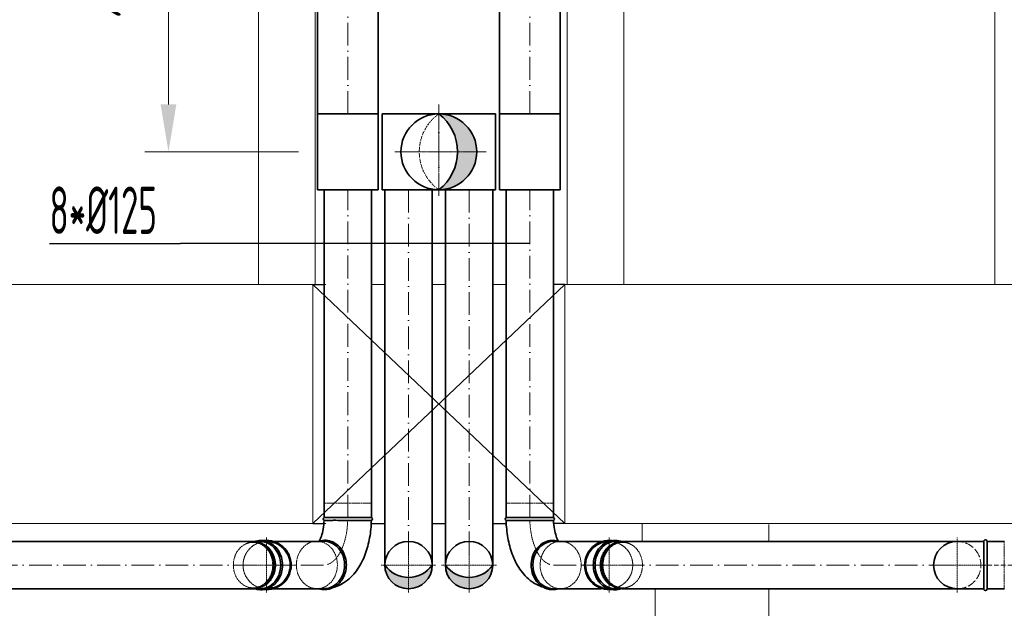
# Model space of a CAD drawing. Header units: millimetres. Extents: x 8221 to 89444, y -105166 to -5578.
# Tile 85 of 118: x 46890 to 49489, y -42916 to -41364. Entities that reach past the tile are written whole.
import ezdxf

# ---------------------------------------------------------------- set-up
doc = ezdxf.new("R2010")
doc.units = ezdxf.units.MM
for name, pattern in [('ACAD_ISO02W100', [15, 12, -3]), ('ACAD_ISO10W100', [18, 12, -3, 0, -3]), ('phl_thick', [0])]:
    doc.linetypes.add(name, pattern=pattern)
for name, color, linetype, lineweight in [('UT_KOTY - DIMENZE', 7, 'Continuous', 5), ('VZT_01 SUP (PŘÍVOD) - OBRYS', 5, 'Continuous', 35), ('VZT_02 SUP (PŘÍVOD) - OSA', 5, 'ACAD_ISO10W100', 5), ('VZT_04 SUP (PŘÍVOD) - SKRYTÉ', 5, 'ACAD_ISO02W100', 5), ('VZT_05 ETA (ODVOD) - OBRYS', 6, 'Continuous', 35), ('VZT_06 ETA (ODVOD) - OSA', 6, 'ACAD_ISO10W100', 5), ('VZT_08 ETA (ODVOD) - SKRYTÉ', 6, 'ACAD_ISO02W100', 5), ('VZT_0A SUP (PŘÍVOD)', 5, 'Continuous', 35), ('VZT_0B ETA (ODVOD)', 6, 'Continuous', 35), ('VZT_50 POPIS - OBECNE', 7, 'Continuous', 13), ('VZT_60_KOTY - DIMENZE', 7, 'Continuous', 5)]:
    doc.layers.add(name, color=color, linetype=linetype, lineweight=lineweight)
doc.layers.add('VZT_03 SUP (PŘÍVOD) - NETISK', color=8, linetype='ACAD_ISO02W100', lineweight=5, plot=False)
doc.styles.add('EVORA_125', font='isocp.shx', dxfattribs={"width": 0.6, "height": 125})
doc.styles.add('ISOCP 2.5', font='isocp.shx', dxfattribs={"width": 0.6, "height": 2.5})

msp = doc.modelspace()

# ---------------------------------------------------------------- hatches: boundary and pattern name
at = {"layer": 'VZT_05 ETA (ODVOD) - OBRYS'}
h = msp.add_hatch(color=256, dxfattribs=at)
h.dxf.hatch_style = 1
h.paths.add_polyline_path([(47996.3, -41612.4, -0.233094), (48045.8, -41711.9), (48096.3, -41711.8, 0.412533)])
h.paths.add_polyline_path([(48096.3, -41712.4, 0.001435), (48096.3, -41711.8), (48045.8, -41711.9, -0.235167), (47996.3, -41812.4, 0.414214)])
h = msp.add_hatch(color=256, dxfattribs=at)
h.dxf.hatch_style = 1
h.paths.add_polyline_path([(47853.8, -42802.4, 0.242708), (47916.3, -42834.7), (47916.3, -42864.9, -0.414214)])
h.paths.add_polyline_path([(47916.3, -42864.9), (47916.3, -42834.7, 0.242708), (47978.8, -42802.4, -0.414214)])
h = msp.add_hatch(color=256, dxfattribs=at)
h.dxf.hatch_style = 1
h.paths.add_polyline_path([(48138.8, -42802.4, -0.242708), (48076.3, -42834.7), (48076.3, -42864.9, 0.414214)])
h.paths.add_polyline_path([(48076.3, -42864.9), (48076.3, -42834.7, -0.242708), (48013.8, -42802.4, 0.414214)])

# ---------------------------------------------------------------- linework, layer by layer
at = {"color": 8}
for p, q in [((47663.8, -42062.4), (47693.8, -42062.4)), ((48328.8, -42062.4), (48298.8, -42062.4)), ((47663.8, -42692.4), (47693.8, -42692.4)), ((47818.8, -42692.4), (47853.8, -42692.4)), ((47978.8, -42692.4), (48013.8, -42692.4)), ((48138.8, -42692.4), (48173.8, -42692.4)), ((48328.8, -42692.4), (48298.8, -42692.4))]:
    msp.add_line(p, q, dxfattribs=at)
for centre in [(47916.3, -42802.4), (48076.3, -42802.4)]:
    msp.add_circle(centre, 62.5)
at = {"layer": 'UT_KOTY - DIMENZE'}
for p, q in [((47282.6, -41587.4), (47282.6, -40387.4)), ((47626.3, -41712.4), (47220.1, -41712.4))]:
    msp.add_line(p, q, dxfattribs=at)
msp.add_solid([(47261.7, -41587.4), (47303.4, -41587.4), (47282.6, -41712.4)], dxfattribs=at)
at = {"layer": 'VZT_01 SUP (PŘÍVOD) - OBRYS'}
for p, q in [((47693.4, -42676.9), (47810, -42676.9)), ((47810, -42676.9), (47818.4, -42676.9)), ((48182.3, -42677.1), (48173.9, -42677.1)), ((48298.9, -42677.1), (48182.3, -42677.1)), ((49443.8, -42864.9), (49443.8, -42739.9)), ((49443.8, -42739.9), (49489.3, -42739.9)), ((49443.8, -42864.9), (49489.3, -42864.9))]:
    msp.add_line(p, q, dxfattribs=at)
for points in [[(47676.3, -41069.4), (47676.3, -41612.4)], [(47836.3, -41069.4), (47836.3, -41612.4)], [(48156.3, -41069.4), (48156.3, -41612.4)], [(48316.3, -41069.4), (48316.3, -41612.4)], [(47693.8, -41812.4), (47693.8, -42676.9)], [(47818.8, -41812.4), (47818.8, -42676.9)], [(48173.8, -41812.4), (48173.8, -42677.1)], [(48298.8, -41812.4), (48298.8, -42677.1)], [(47516, -42739.9), (45653.1, -42739.9)], [(47693.4, -42739.9), (47541.8, -42739.9)], [(48425.1, -42739.9), (48298.8, -42739.9)], [(49364.8, -42739.9), (48479.2, -42739.9)], [(49434.8, -42739.9), (49364.8, -42739.9)], [(49434.8, -42864.9), (49434.8, -42739.9)], [(49443.8, -42864.9), (49443.8, -42739.9)], [(47516, -42864.9), (45653.1, -42864.9)], [(47693.4, -42864.9), (47541.8, -42864.9)], [(48425.1, -42864.9), (48298.8, -42864.9)], [(49364.8, -42864.9), (48479.2, -42864.9)], [(49434.8, -42864.9), (49364.8, -42864.9)]]:
    msp.add_lwpolyline(points, dxfattribs=at)
for centre, radius, start, end in [((47695.1, -42680.7), 4.17, 113.4678, 244.2092), ((47816.7, -42680.7), 4.17, 292.0558, 66.5322), ((48175.6, -42680.9), 4.17, 113.4678, 247.9442), ((48297.3, -42680.9), 4.17, 295.7908, 66.5322), ((47541.6, -42802.4), 65, 0, 96.9881), ((48446.2, -42802.4), 65, 83.0119, 180), ((49364.8, -42802.4), 62.5, 90, 270), ((49439.3, -42739.9), 4.5, 0, 180), ((47541.6, -42802.4), 65, 263.0119, 0), ((48446.2, -42802.4), 65, 180, 276.9881), ((49439.3, -42864.9), 4.5, 180, 0)]:
    msp.add_arc(centre, radius, start, end, dxfattribs=at)
for centre, major_axis, start_param, end_param in [((47524.8, -42802.4), (0, 62.5), -1.570796, 0.220218), ((48298.9, -42802.1), (0, 62.5), 0, 3.141593), ((48462.9, -42802.4), (0, 62.5), -0.220218, 1.570796), ((47524.8, -42802.4), (0, -62.5), -0.220218, 1.570796), ((48462.9, -42802.4), (0, -62.5), -1.570796, 0.220218)]:
    msp.add_ellipse(centre, major_axis=major_axis, ratio=0.866025, start_param=start_param, end_param=end_param, dxfattribs=at)
at = {"layer": 'VZT_01 SUP (PŘÍVOD) - OBRYS', "extrusion": (1.57529e-15, 1.05753e-31, -1)}
msp.add_ellipse((47693.4, -42801.9), major_axis=(0, 62.5), ratio=0.866025, start_param=0, end_param=3.141593, dxfattribs=at)
at = {"layer": 'VZT_01 SUP (PŘÍVOD) - OBRYS'}
for points, knots in [([(47693.2, -42684.5), (47692.9, -42692.4), (47692.1, -42700.1), (47689.7, -42714.1), (47688.1, -42720.5), (47684.7, -42730.8), (47682.9, -42734.9), (47681.2, -42738.4), (47681, -42738.7), (47680.8, -42739)], [4.7934712, 4.7934712, 4.7934712, 4.7934712, 5.0471721, 5.0471721, 5.2909468, 5.2909468, 5.5134466, 5.5134466, 5.5391667, 5.5391667, 5.5391667, 5.5391667]), ([(47693.2, -42684.5), (47693.2, -42684.5), (47693.7, -42684.5), (47696.4, -42684.4), (47699.6, -42684.4), (47706.9, -42684.4), (47709.9, -42684.4), (47716.7, -42684.3), (47720.4, -42684.3), (47724.4, -42684.3)], [328.698029, 328.698029, 328.698029, 328.698029, 342.047595, 342.047595, 366.604035, 366.604035, 380.416017, 380.416017, 394.28347, 394.28347, 394.28347, 394.28347]), ([(47818.3, -42684.6), (47817.9, -42700), (47816.4, -42715.4), (47811, -42745.2), (47807.2, -42759.7), (47796.9, -42787.4), (47790.4, -42800.6), (47773.7, -42825.1), (47763.4, -42836.6), (47741.2, -42852.2), (47731, -42857.4), (47719.6, -42860.7)], [4.761665, 4.761665, 4.761665, 4.761665, 5.057722, 5.057722, 5.353779, 5.353779, 5.649836, 5.649836, 5.945892, 5.945892, 6.140033, 6.140033, 6.140033, 6.140033]), ([(47724.4, -42684.3), (47731.4, -42684.3), (47739.1, -42684.4), (47755.2, -42684.4), (47763.3, -42684.4), (47779.1, -42684.5), (47786.5, -42684.5), (47799.6, -42684.5), (47805.2, -42684.5), (47813.6, -42684.6), (47816.4, -42684.6), (47818.1, -42684.6), (47818.3, -42684.6), (47818.3, -42684.6)], [0, 0, 0, 0, 24.235852, 24.235852, 48.531845, 48.531845, 73.024415, 73.024415, 97.570898, 97.570898, 122.078339, 122.078339, 131.525971, 131.525971, 131.525971, 131.525971]), ([(48267.9, -42684.5), (48260.9, -42684.5), (48253.2, -42684.5), (48237.2, -42684.6), (48229, -42684.6), (48213.3, -42684.7), (48205.8, -42684.7), (48192.7, -42684.7), (48187.2, -42684.7), (48178.8, -42684.8), (48176, -42684.8), (48174.3, -42684.8), (48174, -42684.8), (48174, -42684.8)], [0, 0, 0, 0, 24.235852, 24.235852, 48.531845, 48.531845, 73.024415, 73.024415, 97.570898, 97.570898, 122.078339, 122.078339, 131.525971, 131.525971, 131.525971, 131.525971]), ([(48174, -42684.8), (48174.4, -42700.2), (48175.9, -42715.5), (48181.3, -42745.4), (48185.1, -42759.9), (48195.5, -42787.6), (48201.9, -42800.8), (48218.6, -42825.3), (48228.9, -42836.8), (48251.2, -42852.4), (48261.4, -42857.6), (48272.7, -42860.9)], [4.761665, 4.761665, 4.761665, 4.761665, 5.057722, 5.057722, 5.353779, 5.353779, 5.649836, 5.649836, 5.945892, 5.945892, 6.140033, 6.140033, 6.140033, 6.140033]), ([(48299.1, -42684.7), (48299.1, -42684.7), (48298.6, -42684.7), (48296, -42684.6), (48292.7, -42684.6), (48285.4, -42684.6), (48282.4, -42684.5), (48275.6, -42684.5), (48271.9, -42684.5), (48267.9, -42684.5)], [328.698029, 328.698029, 328.698029, 328.698029, 342.047595, 342.047595, 366.604035, 366.604035, 380.416017, 380.416017, 394.28347, 394.28347, 394.28347, 394.28347]), ([(48299.1, -42684.7), (48299.4, -42692.6), (48300.2, -42700.3), (48302.7, -42714.3), (48304.3, -42720.7), (48307.6, -42731), (48309.4, -42735.1), (48311.2, -42738.6), (48311.3, -42738.9), (48311.5, -42739.2)], [4.7934712, 4.7934712, 4.7934712, 4.7934712, 5.0471721, 5.0471721, 5.2909468, 5.2909468, 5.5134466, 5.5134466, 5.5391667, 5.5391667, 5.5391667, 5.5391667]), ([(47526.7, -42737.4), (47520.7, -42737.4), (47514.7, -42738.5), (47508.3, -42740.9), (47507.7, -42741.2), (47507, -42741.4)], [0, 0, 0, 0, 0.31351, 0.31351, 0.3503352, 0.3503352, 0.3503352, 0.3503352]), ([(47507, -42863.4), (47508.7, -42864.1), (47510.4, -42864.7), (47517.9, -42867), (47524, -42867.7), (47536, -42866.9), (47542, -42865.4), (47553.1, -42860.4), (47558.4, -42856.9), (47567.7, -42848.1), (47571.7, -42842.8), (47578.1, -42831), (47580.5, -42824.6), (47583.4, -42811), (47583.9, -42804), (47582.9, -42790.1), (47581.4, -42783.3), (47576.6, -42770.4), (47573.3, -42764.5), (47565.2, -42754), (47560.4, -42749.6), (47549.9, -42742.6), (47544.1, -42740.1), (47534.4, -42737.9), (47530.6, -42737.4), (47526.7, -42737.4)], [2.791257, 2.791257, 2.791257, 2.791257, 2.883954, 2.883954, 3.198798, 3.198798, 3.512378, 3.512378, 3.82846, 3.82846, 4.148478, 4.148478, 4.471364, 4.471364, 4.795566, 4.795566, 5.119989, 5.119989, 5.443681, 5.443681, 5.765277, 5.765277, 6.083213, 6.083213, 6.283185, 6.283185, 6.283185, 6.283185]), ([(47603.9, -42802.4), (47603.9, -42794.3), (47602.3, -42786.2), (47596.1, -42771.2), (47591.6, -42764.3), (47580.2, -42752.8), (47573.4, -42748.1), (47558.5, -42741.8), (47550.5, -42740.1), (47542.4, -42739.9)], [0, 0, 0, 0, 24.396021, 24.396021, 48.799081, 48.799081, 73.220935, 73.220935, 97.447326, 97.447326, 97.447326, 97.447326]), ([(47679.7, -42739.4), (47680, -42739.3), (47680.3, -42739.2), (47686.5, -42737.3), (47692.6, -42736.6), (47704.6, -42737.4), (47710.5, -42738.9), (47721.7, -42743.9), (47727, -42747.5), (47736.3, -42756.3), (47740.3, -42761.5), (47746.7, -42773.3), (47749.1, -42779.8), (47752, -42793.3), (47752.5, -42800.3), (47751.5, -42814.2), (47750, -42821.1), (47745.2, -42833.9), (47741.9, -42839.9), (47733.8, -42850.3), (47729, -42854.8), (47718.4, -42861.7), (47712.7, -42864.2), (47703, -42866.5), (47699.1, -42866.9), (47695.3, -42866.9)], [2.865448, 2.865448, 2.865448, 2.865448, 2.883954, 2.883954, 3.198798, 3.198798, 3.512378, 3.512378, 3.82846, 3.82846, 4.148478, 4.148478, 4.471364, 4.471364, 4.795566, 4.795566, 5.119989, 5.119989, 5.443681, 5.443681, 5.765277, 5.765277, 6.083213, 6.083213, 6.283185, 6.283185, 6.283185, 6.283185]), ([(48312.7, -42739.6), (48312.3, -42739.5), (48312, -42739.4), (48305.8, -42737.5), (48299.8, -42736.8), (48287.7, -42737.6), (48281.8, -42739.1), (48270.6, -42744.1), (48265.4, -42747.7), (48256.1, -42756.5), (48252, -42761.7), (48245.6, -42773.5), (48243.2, -42780), (48240.3, -42793.5), (48239.8, -42800.5), (48240.9, -42814.4), (48242.3, -42821.3), (48247.1, -42834.1), (48250.4, -42840.1), (48258.5, -42850.5), (48263.3, -42855), (48273.9, -42861.9), (48279.6, -42864.4), (48289.4, -42866.7), (48293.2, -42867.1), (48297, -42867.1)], [2.865448, 2.865448, 2.865448, 2.865448, 2.883954, 2.883954, 3.198798, 3.198798, 3.512378, 3.512378, 3.82846, 3.82846, 4.148478, 4.148478, 4.471364, 4.471364, 4.795566, 4.795566, 5.119989, 5.119989, 5.443681, 5.443681, 5.765277, 5.765277, 6.083213, 6.083213, 6.283185, 6.283185, 6.283185, 6.283185]), ([(48445.3, -42739.9), (48438.4, -42740.1), (48431.5, -42741.3), (48417.3, -42746.5), (48410.2, -42750.8), (48398.2, -42761.7), (48393.3, -42768.4), (48387.9, -42779.9), (48386.4, -42784.2), (48384.3, -42793.2), (48383.8, -42797.8), (48383.8, -42802.4)], [296.891716, 296.891716, 296.891716, 296.891716, 317.778333, 317.778333, 342.238473, 342.238473, 366.661909, 366.661909, 380.474614, 380.474614, 394.287036, 394.287036, 394.287036, 394.287036]), ([(48480.7, -42741.4), (48479, -42740.7), (48477.4, -42740.1), (48469.8, -42737.8), (48463.7, -42737.1), (48451.7, -42737.9), (48445.8, -42739.4), (48434.6, -42744.4), (48429.3, -42748), (48420, -42756.8), (48416, -42762), (48409.6, -42773.8), (48407.2, -42780.3), (48404.3, -42793.8), (48403.8, -42800.8), (48404.8, -42814.7), (48406.3, -42821.6), (48411.1, -42834.4), (48414.4, -42840.4), (48422.5, -42850.8), (48427.3, -42855.3), (48437.9, -42862.2), (48443.6, -42864.7), (48453.3, -42867), (48457.2, -42867.4), (48461, -42867.4)], [2.791257, 2.791257, 2.791257, 2.791257, 2.883954, 2.883954, 3.198798, 3.198798, 3.512378, 3.512378, 3.82846, 3.82846, 4.148478, 4.148478, 4.471364, 4.471364, 4.795566, 4.795566, 5.119989, 5.119989, 5.443681, 5.443681, 5.765277, 5.765277, 6.083213, 6.083213, 6.283185, 6.283185, 6.283185, 6.283185]), ([(47542.4, -42864.9), (47549.4, -42864.8), (47556.2, -42863.5), (47570.4, -42858.3), (47577.5, -42854.1), (47589.5, -42843.1), (47594.4, -42836.5), (47599.9, -42825), (47601.4, -42820.6), (47603.4, -42811.6), (47603.9, -42807), (47603.9, -42802.4)], [296.891716, 296.891716, 296.891716, 296.891716, 317.778333, 317.778333, 342.238473, 342.238473, 366.661909, 366.661909, 380.474614, 380.474614, 394.287036, 394.287036, 394.287036, 394.287036]), ([(48383.8, -42802.4), (48383.8, -42810.6), (48385.4, -42818.6), (48391.6, -42833.7), (48396.1, -42840.5), (48407.6, -42852.1), (48414.3, -42856.7), (48429.3, -42863.1), (48437.2, -42864.8), (48445.3, -42864.9)], [0, 0, 0, 0, 24.396021, 24.396021, 48.799081, 48.799081, 73.220935, 73.220935, 97.447326, 97.447326, 97.447326, 97.447326]), ([(48461, -42867.4), (48467, -42867.4), (48473, -42866.3), (48479.4, -42864), (48480, -42863.7), (48480.7, -42863.4)], [0, 0, 0, 0, 0.31351, 0.31351, 0.3503352, 0.3503352, 0.3503352, 0.3503352])]:
    msp.add_open_spline(points, degree=3, knots=knots, dxfattribs=at)
for points in [[(47695.3, -42866.9), (47690, -42866.9), (47684.7, -42866.1), (47679.7, -42864.4)], [(48297, -42867.1), (48302.3, -42867.1), (48307.6, -42866.3), (48312.7, -42864.6)]]:
    msp.add_open_spline(points, degree=3, dxfattribs=at)
at = {"layer": 'VZT_02 SUP (PŘÍVOD) - OSA', "ltscale": 5}
for points in [[(47756.3, -41612.4), (47756.3, -41069.4)], [(48236.3, -41612.4), (48236.3, -41069.4)], [(47756.3, -42676.9), (47756.3, -41812.4)], [(48236.3, -42677.1), (48236.3, -41812.4)], [(45653.1, -42802.4), (47516, -42802.4)], [(47541.8, -42802.4), (47693.4, -42802.4)], [(48298.8, -42802.4), (48425.1, -42802.4)], [(48479.2, -42802.4), (49364.8, -42802.4)]]:
    msp.add_lwpolyline(points, dxfattribs=at)
at = {"layer": 'VZT_02 SUP (PŘÍVOD) - OSA', "ltscale": 0.3}
for points in [[(47541.8, -42729.9), (47541.8, -42874.9)], [(48445.9, -42874.9), (48445.9, -42729.9)], [(49364.8, -42802.4), (49364.8, -42729.9)], [(47508.3, -42802.4), (47614.1, -42802.4)], [(48479.4, -42802.4), (48373.6, -42802.4)], [(49292.3, -42802.4), (49364.8, -42802.4)], [(49364.8, -42802.4), (49443.8, -42802.4)], [(49364.8, -42874.9), (49364.8, -42802.4)]]:
    msp.add_lwpolyline(points, dxfattribs=at)
at = {"layer": 'VZT_02 SUP (PŘÍVOD) - OSA'}
msp.add_lwpolyline([(49443.8, -42802.4), (49542.8, -42802.4)], dxfattribs=at)
at = {"layer": 'VZT_02 SUP (PŘÍVOD) - OSA', "ltscale": 0.3}
for points in [[(47755.8, -42683.1), (47755.7, -42688.2), (47755.4, -42693.3), (47754.6, -42702.2), (47754.2, -42706), (47752.7, -42717.3), (47751.3, -42724.7), (47748.9, -42734.5), (47748.2, -42737.1), (47746.7, -42742.3), (47745.9, -42744.8), (47744.6, -42748.5), (47744.2, -42749.8), (47743.4, -42751.9), (47743.1, -42752.8), (47742.4, -42754.5), (47742, -42755.4), (47741, -42757.9), (47740.3, -42759.6), (47738.1, -42764.4), (47736.5, -42767.5), (47733.8, -42772.3), (47732.7, -42774.1), (47731.2, -42776.5), (47730.8, -42777), (47730.3, -42777.8), (47730.1, -42778), (47729.8, -42778.5), (47729.7, -42778.7), (47729.2, -42779.3), (47728.9, -42779.7), (47728.1, -42780.9), (47727.5, -42781.7), (47725.7, -42784), (47724.5, -42785.4), (47721.7, -42788.5), (47720.1, -42790), (47717.9, -42792), (47717.3, -42792.5), (47716.1, -42793.4), (47715.5, -42793.9), (47714.7, -42794.4), (47714.5, -42794.6), (47714, -42794.9), (47713.8, -42795), (47713.4, -42795.3), (47713.2, -42795.5), (47712.5, -42795.9), (47712.1, -42796.2), (47710.8, -42797), (47709.9, -42797.5), (47707.5, -42798.7), (47706, -42799.4), (47703.8, -42800.2), (47703, -42800.4), (47702.3, -42800.6)], [(48236.5, -42683.3), (48236.6, -42688.4), (48236.9, -42693.5), (48237.7, -42702.4), (48238.1, -42706.2), (48239.7, -42717.5), (48241, -42724.9), (48243.4, -42734.6), (48244.1, -42737.3), (48245.6, -42742.5), (48246.4, -42745), (48247.7, -42748.7), (48248.1, -42750), (48248.9, -42752.1), (48249.3, -42753), (48249.9, -42754.7), (48250.3, -42755.6), (48251.3, -42758.1), (48252, -42759.8), (48254.2, -42764.6), (48255.8, -42767.7), (48258.5, -42772.4), (48259.6, -42774.3), (48261.1, -42776.6), (48261.5, -42777.2), (48262.1, -42778), (48262.2, -42778.2), (48262.5, -42778.7), (48262.6, -42778.9), (48263.1, -42779.5), (48263.4, -42779.9), (48264.3, -42781.1), (48264.9, -42781.9), (48266.7, -42784.2), (48267.9, -42785.6), (48270.6, -42788.7), (48272.2, -42790.2), (48274.5, -42792.1), (48275.1, -42792.7), (48276.3, -42793.6), (48276.9, -42794.1), (48277.7, -42794.6), (48277.9, -42794.8), (48278.3, -42795.1), (48278.5, -42795.2), (48278.9, -42795.5), (48279.1, -42795.7), (48279.8, -42796.1), (48280.2, -42796.4), (48281.6, -42797.2), (48282.5, -42797.7), (48284.9, -42798.9), (48286.4, -42799.6), (48288.6, -42800.4), (48289.3, -42800.6), (48290, -42800.8)]]:
    msp.add_open_spline(points, degree=3, knots=[4.761665, 4.761665, 4.761665, 4.761665, 4.884424, 4.884424, 4.978445, 4.978445, 5.166488, 5.166488, 5.239017, 5.239017, 5.309946, 5.309946, 5.346991, 5.346991, 5.373269, 5.373269, 5.399547, 5.399547, 5.452103, 5.452103, 5.557215, 5.557215, 5.626357, 5.626357, 5.649138, 5.649138, 5.657637, 5.657637, 5.666136, 5.666136, 5.683134, 5.683134, 5.717129, 5.717129, 5.785119, 5.785119, 5.871854, 5.871854, 5.903471, 5.903471, 5.93308, 5.93308, 5.942827, 5.942827, 5.953902, 5.953902, 5.964977, 5.964977, 5.987128, 5.987128, 6.031428, 6.031428, 6.104464, 6.104464, 6.140033, 6.140033, 6.140033, 6.140033], dxfattribs=at)
at = {"layer": 'VZT_03 SUP (PŘÍVOD) - NETISK', "ltscale": 0.4}
for p, q in [((47693.4, -42638.9), (47810, -42638.9)), ((47693.4, -42676.9), (47693.4, -42638.9)), ((47810, -42638.9), (47818.4, -42638.9)), ((47818.4, -42676.9), (47818.4, -42638.9)), ((48182.3, -42639.1), (48173.9, -42639.1)), ((48173.9, -42677.1), (48173.9, -42639.1)), ((48298.9, -42639.1), (48182.3, -42639.1)), ((48298.9, -42677.1), (48298.9, -42639.1)), ((47507.8, -42742.4), (47505.8, -42742.4)), ((47508.3, -42741.4), (47508.1, -42741.4)), ((47512.1, -42741.4), (47511.8, -42741.4)), ((47524.8, -42742.4), (47521.6, -42742.4)), ((47693.4, -42739.4), (47674.4, -42739.4)), ((48298.9, -42739.6), (48317.9, -42739.6)), ((48462.9, -42742.4), (48466.1, -42742.4)), ((48475.7, -42741.4), (48475.9, -42741.4)), ((48479.4, -42741.4), (48479.7, -42741.4)), ((48479.9, -42742.4), (48481.9, -42742.4)), ((47507.8, -42862.4), (47505.8, -42862.4)), ((47508.3, -42863.4), (47508.1, -42863.4)), ((47512.1, -42863.4), (47511.8, -42863.4)), ((47524.8, -42862.4), (47521.6, -42862.4)), ((47693.4, -42864.4), (47674.4, -42864.4)), ((48298.9, -42864.6), (48317.9, -42864.6)), ((48462.9, -42862.4), (48466.1, -42862.4)), ((48475.7, -42863.4), (48475.9, -42863.4)), ((48479.4, -42863.4), (48479.7, -42863.4)), ((48479.9, -42862.4), (48481.9, -42862.4))]:
    msp.add_line(p, q, dxfattribs=at)
msp.add_lwpolyline([(49443.8, -42864.9), (49488.8, -42864.9), (49488.8, -42739.9), (49443.8, -42739.9)], dxfattribs=at)
for centre, major_axis, start_param, end_param in [((47505.8, -42802.4), (0, 60), 1.570796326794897, 7.853981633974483), ((47508.1, -42802.4), (0, -61), -0.414837, 3.55643), ((47507.8, -42802.4), (0, -60), 0, 3.141593), ((47508.3, -42802.4), (0, -61), 0, 3.141593), ((47511.8, -42802.4), (0, -61), -0.033133, 3.174725), ((47512.1, -42802.4), (0, -61), 0, 3.141593), ((47511.8, -42802.4), (0, 59), -2.653423, -0.488169), ((47513.8, -42802.4), (0, 60), -2.638478, -0.503114), ((48317.9, -42802.1), (0, 62.5), -1.570796, 4.712389), ((48475.9, -42802.4), (0, 61), -0.033133, 3.174725), ((48473.9, -42802.4), (0, -60), -2.638478, -0.503114), ((48475.7, -42802.4), (0, 61), 0, 3.141593), ((48479.7, -42802.4), (0, 61), -0.414837, 3.55643), ((48475.9, -42802.4), (0, -59), -2.653423, -0.488169), ((48479.4, -42802.4), (0, 61), 0, 3.141593), ((48479.9, -42802.4), (0, 60), 0, 3.141593), ((48481.9, -42802.4), (0, -60), 1.570796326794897, 7.853981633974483), ((47513.8, -42802.4), (0, 59), -1.71657, -1.425023), ((48473.9, -42802.4), (0, -59), -1.71657, -1.425023)]:
    msp.add_ellipse(centre, major_axis=major_axis, ratio=0.866025, start_param=start_param, end_param=end_param, dxfattribs=at)
at = {"layer": 'VZT_03 SUP (PŘÍVOD) - NETISK', "ltscale": 0.4, "extrusion": (1.57529e-15, 1.92918e-31, -1)}
msp.add_ellipse((47674.4, -42801.9), major_axis=(0, 62.5), ratio=0.866025, start_param=-1.570796, end_param=4.712389, dxfattribs=at)
at = {"layer": 'VZT_04 SUP (PŘÍVOD) - SKRYTÉ', "ltscale": 2}
msp.add_arc((49364.8, -42802.4), 62.5, 270, 90, dxfattribs=at)
at = {"layer": 'VZT_04 SUP (PŘÍVOD) - SKRYTÉ', "ltscale": 0.1}
for points in [[(47542, -42864.9), (47534.2, -42864.9), (47526.5, -42863.5), (47511.6, -42857.6), (47504.7, -42853.2), (47492.9, -42842), (47488.2, -42835.2), (47481.5, -42820.4), (47479.7, -42812.4), (47479.3, -42796.1), (47480.6, -42788), (47486.3, -42772.8), (47490.7, -42765.8), (47501.8, -42753.9), (47508.4, -42749.1), (47523.2, -42742.3), (47531.2, -42740.3), (47540.2, -42739.9), (47541.1, -42739.9), (47542, -42739.9)], [(48445.7, -42739.9), (48453.5, -42739.9), (48461.2, -42741.4), (48476.1, -42747.2), (48483.1, -42751.6), (48494.8, -42762.9), (48499.6, -42769.6), (48506.2, -42784.5), (48508, -42792.5), (48508.5, -42808.7), (48507.1, -42816.8), (48501.4, -42832.1), (48497.1, -42839), (48486, -42850.9), (48479.3, -42855.8), (48464.5, -42862.6), (48456.5, -42864.5), (48447.5, -42864.9), (48446.6, -42864.9), (48445.7, -42864.9)]]:
    msp.add_open_spline(points, degree=3, knots=[98.62411, 98.62411, 98.62411, 98.62411, 122.078339, 122.078339, 146.53579, 146.53579, 170.957495, 170.957495, 195.359468, 195.359468, 219.755412, 219.755412, 244.157475, 244.157475, 268.57741, 268.57741, 293.026847, 293.026847, 295.711299, 295.711299, 295.711299, 295.711299], dxfattribs=at)
at = {"layer": 'VZT_05 ETA (ODVOD) - OBRYS'}
for points in [[(47853.8, -42802.4), (47853.8, -41812.4)], [(47978.8, -42802.4), (47978.8, -41812.4)], [(48013.8, -42802.4), (48013.8, -41812.4)], [(48138.8, -42802.4), (48138.8, -41812.4)]]:
    msp.add_lwpolyline(points, dxfattribs=at)
for centre, radius in [((47996.3, -41712.4), 100), ((47916.3, -42802.4), 62.5), ((48076.3, -42802.4), 62.5)]:
    msp.add_circle(centre, radius, dxfattribs=at)
for centre, radius, start, end in [((47920.1, -41712.4), 125.7, 307.2907, 52.7093), ((47916.3, -42758), 76.7, 215.4307, 324.5693), ((48076.3, -42758), 76.7, 215.4307, 324.5693)]:
    msp.add_arc(centre, radius, start, end, dxfattribs=at)
at = {"layer": 'VZT_06 ETA (ODVOD) - OSA', "ltscale": 0.3}
for p, q in [((47996.3, -41596.4), (47996.3, -41712.4)), ((47880.3, -41712.4), (47996.3, -41712.4)), ((48112.3, -41712.4), (47996.3, -41712.4)), ((47996.3, -41712.4), (47996.3, -41828.4)), ((47916.3, -42729.9), (47916.3, -42802.4)), ((48076.3, -42729.9), (48076.3, -42802.4)), ((47843.8, -42802.4), (47916.3, -42802.4)), ((47916.3, -42802.4), (47988.8, -42802.4)), ((47916.3, -42874.9), (47916.3, -42802.4)), ((48076.3, -42802.4), (48003.8, -42802.4)), ((48148.8, -42802.4), (48076.3, -42802.4)), ((48076.3, -42874.9), (48076.3, -42802.4))]:
    msp.add_line(p, q, dxfattribs=at)
at = {"layer": 'VZT_06 ETA (ODVOD) - OSA', "ltscale": 5}
for points in [[(47996.3, -41587.4), (47996.3, -41837.4)], [(48121.3, -41712.4), (47871.3, -41712.4)], [(47916.3, -41812.4), (47916.3, -42802.4)], [(48076.3, -41812.4), (48076.3, -42802.4)]]:
    msp.add_lwpolyline(points, dxfattribs=at)
at = {"layer": 'VZT_08 ETA (ODVOD) - SKRYTÉ'}
msp.add_circle((47996.3, -41712.4), 100, dxfattribs=at)
msp.add_arc((48067.4, -41712.4), 122.7, 125.4307, 234.5693, dxfattribs=at)
at = {"layer": 'VZT_0A SUP (PŘÍVOD)'}
for p, q in [((47676.3, -41812.4), (47676.3, -41612.4)), ((47676.3, -41612.4), (47836.3, -41612.4)), ((47836.3, -41612.4), (47836.3, -41812.4)), ((48316.3, -41612.4), (48156.3, -41612.4)), ((48156.3, -41612.4), (48156.3, -41812.4)), ((48316.3, -41812.4), (48316.3, -41612.4)), ((47836.3, -41812.4), (47676.3, -41812.4)), ((48156.3, -41812.4), (48316.3, -41812.4))]:
    msp.add_line(p, q, dxfattribs=at)
at = {"layer": 'VZT_0B ETA (ODVOD)'}
for p, q in [((48146.3, -41612.4), (47846.3, -41612.4)), ((47846.3, -41612.4), (47846.3, -41812.4)), ((48146.3, -41812.4), (48146.3, -41612.4)), ((47846.3, -41812.4), (48146.3, -41812.4))]:
    msp.add_line(p, q, dxfattribs=at)
at = {"layer": 'VZT_50 POPIS - OBECNE', "color": 8, "linetype": 'phl_thick'}
for p, q in [((47520.1, -42062.4), (47520.1, -39662.4)), ((48485.1, -39662.4), (48485.1, -42062.4)), ((49464.5, -42062.4), (49464.5, -39662.4)), ((47670.1, -42062.4), (47670.1, -39812.4)), ((48335.1, -39812.4), (48335.1, -42062.4)), ((46403.5, -42062.4), (47698.3, -42062.4)), ((47663.8, -42062.4), (47663.8, -42692.4)), ((47663.8, -42062.4), (48328.8, -42692.4)), ((47663.8, -42692.4), (48328.8, -42062.4)), ((47818.8, -42062.4), (47853.8, -42062.4)), ((47978.8, -42062.4), (48013.8, -42062.4)), ((48138.8, -42062.4), (48173.8, -42062.4)), ((48328.8, -42062.4), (48328.8, -42692.4)), ((48328.8, -42062.4), (51358.8, -42062.4)), ((46401.6, -42692.4), (47698.3, -42692.4)), ((48328.8, -42692.4), (51358.8, -42692.4)), ((48532.9, -42739.9), (48532.9, -42692.4)), ((48867.1, -42739.9), (48867.1, -42695.6)), ((48867.3, -42739.9), (48867.3, -42695.6)), ((48567.4, -45312.4), (48567.4, -42864.9)), ((48867.1, -45312.4), (48867.1, -42864.9)), ((48867.3, -42992.4), (48867.3, -42864.9))]:
    msp.add_line(p, q, dxfattribs=at)
at = {"layer": 'VZT_60_KOTY - DIMENZE', "linetype": 'ByBlock', "lineweight": -2}
msp.add_line((47364.1, -41954), (47314.1, -41954), dxfattribs=at)
for points in [[(46968.5, -41954), (47314.1, -41954)], [(48236.3, -41954), (47364.1, -41954)]]:
    msp.add_lwpolyline(points, dxfattribs=at)

# ---------------------------------------------------------------- texts
at = {"layer": 'UT_KOTY - DIMENZE', "insert": (47188.8, -40987.4), "char_height": 125, "attachment_point": 5, "rotation": 90, "style": 'ISOCP 2.5'}
msp.add_mtext('1450(min. 500 mm)', dxfattribs=at)
at = {"layer": 'VZT_60_KOTY - DIMENZE', "linetype": 'phl_thick', "insert": (46968.5, -41804), "char_height": 125, "attachment_point": 1, "style": 'EVORA_125'}
msp.add_mtext('8*%%C125', dxfattribs=at)

doc.saveas('drawing.dxf')
